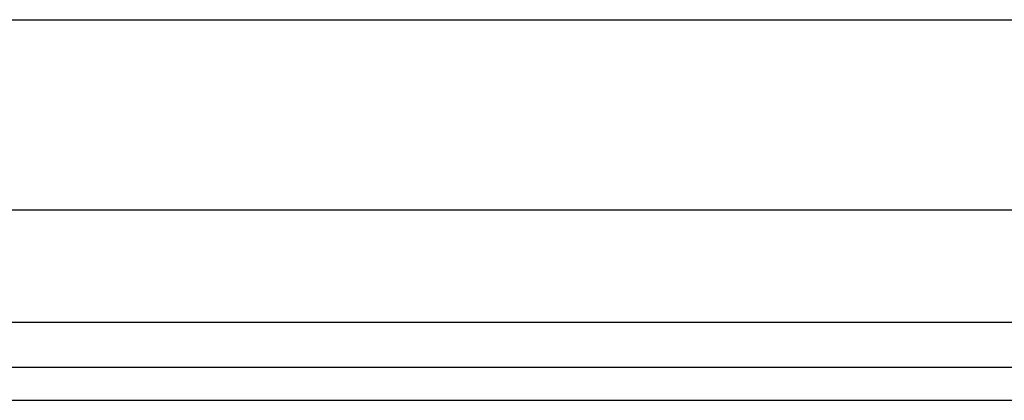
# Model space of a CAD drawing. Header units: inches. Extents: x 6 to 173, y 11 to 93.
# Tile 64 of 214: x 38.233 to 40.271, y 28.976 to 29.763. Entities that reach past the tile are written whole.
import ezdxf

# ---------------------------------------------------------------- set-up
doc = ezdxf.new("R2010")
doc.units = ezdxf.units.IN
doc.header["$MEASUREMENT"] = 0
doc.layers.add('Visible Edges(ANSI)', color=7, linetype='Continuous', lineweight=25)
doc.layers.add('Visible Tangent Edges(ANSI)', color=7, linetype='Continuous', lineweight=25)

msp = doc.modelspace()

# ---------------------------------------------------------------- linework, layer by layer
at = {"layer": 'Visible Edges(ANSI)'}
for p, q in [((6.4162, 29.7631), (40.5603, 29.7631)), ((40.5603, 29.3694), (6.4162, 29.3694)), ((41.2964, 29.0437), (5.7004, 29.0437)), ((5.7004, 28.9757), (41.2964, 28.9757))]:
    msp.add_line(p, q, dxfattribs=at)
at = {"layer": 'Visible Tangent Edges(ANSI)'}
msp.add_line((41.2964, 29.1367), (5.7004, 29.1367), dxfattribs=at)

doc.saveas('drawing.dxf')
